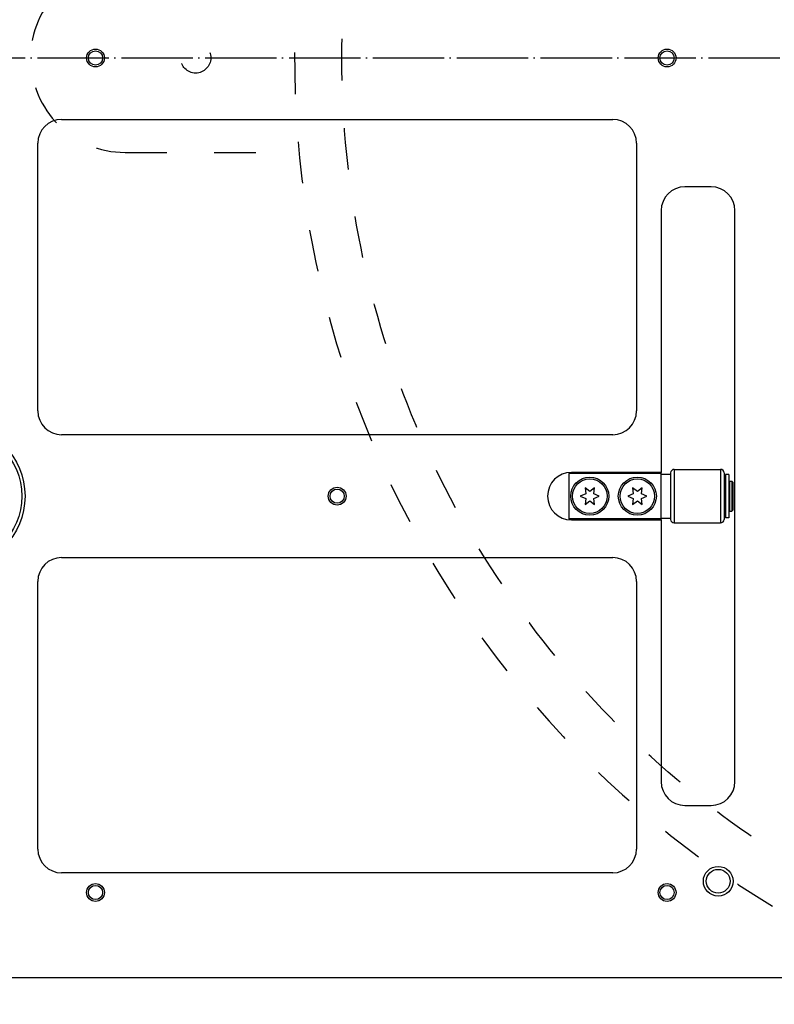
# Model space of a CAD drawing. Extents: x -1765 to 4890, y -3431 to 1272.
# Tile 166 of 189: x 1869 to 1996, y -1881 to -1715. Entities that reach past the tile are written whole.
import ezdxf

# ---------------------------------------------------------------- set-up
doc = ezdxf.new("R2010")
doc.units = 0
doc.linetypes.add('DASHED', pattern=[15, 7, -8])
doc.linetypes.add('DOT_CENTER', pattern=[14, 12, -1, 0, -1])
doc.layers.get('0').update_dxf_attribs({"linetype": 'CONTINUOUS'})
doc.layers.add('1', color=7, linetype='CONTINUOUS')

# ---------------------------------------------------------------- blocks, each defined once
blk = doc.blocks.new('HEADPLATE_EG__455', base_point=(1534.3, -2091.02))
at = {"layer": '1', "color": 1, "linetype": 'DOT_CENTER'}
blk.add_line((1843.94, -1721.88), (2320.19, -1721.88), dxfattribs=at)
at = {"layer": '1', "color": 7, "linetype": 'DASHED'}
blk.add_line((1886.86, -1737.75), (1916.13, -1737.75), dxfattribs=at)
for centre, radius in [((2082.06, -1721.88), 158.75), ((1898.72, -1721.88), 2.54)]:
    blk.add_circle(centre, radius, dxfattribs=at)
for centre, radius, start, end in [((1886.86, -1721.88), 15.88, 90, -90), ((2082.06, -1721.88), 166.69, 174.535, -107.3657)]:
    blk.add_arc(centre, radius, start, end, dxfattribs=at)
blk = doc.blocks.new('DUT_BOARD__677', base_point=(2287.82, -1437.57))
at = {"color": 1, "linetype": 'CONTINUOUS'}
for p, q in [((1876.18, -1732.21), (1968.86, -1732.21)), ((1872.18, -1781.21), (1872.18, -1736.21)), ((1972.86, -1736.21), (1972.86, -1781.21)), ((1968.86, -1785.21), (1876.18, -1785.21)), ((1876.18, -1805.87), (1968.86, -1805.87)), ((1872.18, -1854.87), (1872.18, -1809.87)), ((1972.86, -1809.87), (1972.86, -1854.87)), ((1968.86, -1858.87), (1876.18, -1858.87))]:
    blk.add_line(p, q, dxfattribs=at)
for centre, start, end in [((1876.18, -1736.21), 90, 180), ((1968.86, -1736.21), 0, 90), ((1876.18, -1781.21), 180, -90), ((1968.86, -1781.21), -90, 0), ((1876.18, -1809.87), 90, 180), ((1968.86, -1809.87), 0, 90), ((1876.18, -1854.87), 180, -90), ((1968.86, -1854.87), -90, 0)]:
    blk.add_arc(centre, 4, start, end, dxfattribs=at)
blk = doc.blocks.new('BEARING_HK0509__694', base_point=(1987.6, -1791.04))
at = {"color": 1, "linetype": 'CONTINUOUS'}
for p, q in [((1978.6, -1791.64), (1978.6, -1791.84)), ((1978.6, -1791.84), (1978.6, -1793.04)), ((1979.2, -1791.04), (1987, -1791.04)), ((1979.2, -1791.04), (1979.2, -1800.04)), ((1987, -1791.04), (1987, -1800.04)), ((1987.6, -1791.64), (1987.6, -1799.44)), ((1978.6, -1793.04), (1978.6, -1798.04)), ((1978.6, -1798.04), (1978.6, -1799.24)), ((1978.6, -1799.24), (1978.6, -1799.44)), ((1979.2, -1800.04), (1987, -1800.04))]:
    blk.add_line(p, q, dxfattribs=at)
for centre, start, end in [((1979.2, -1791.64), 90, 180), ((1987, -1791.64), 0, 90), ((1979.2, -1799.44), 180, -90), ((1987, -1799.44), -90, 0)]:
    blk.add_arc(centre, 0.6, start, end, dxfattribs=at)
blk = doc.blocks.new('23796-0S111__695', base_point=(1989.1, -1791.74))
at = {"color": 1, "linetype": 'CONTINUOUS'}
for p, q in [((1961.5, -1791.74), (1961.5, -1799.34)), ((1977, -1791.74), (1961.5, -1791.74)), ((1977, -1791.84), (1977, -1791.74)), ((1977, -1799.24), (1977, -1791.84)), ((1977, -1791.84), (1978.6, -1791.84)), ((1978.6, -1791.84), (1978.6, -1793.04)), ((1978.6, -1793.04), (1978.6, -1798.04)), ((1987.6, -1793.04), (1987.8, -1793.04)), ((1987.8, -1793.04), (1987.8, -1793.94)), ((1987.8, -1793.94), (1987.8, -1795.54)), ((1988.5, -1793.94), (1988.4, -1793.94)), ((1988.5, -1793.04), (1988.9, -1793.04)), ((1988.5, -1793.04), (1988.5, -1793.94)), ((1988.5, -1793.94), (1988.5, -1795.54)), ((1989.1, -1793.24), (1988.9, -1793.04)), ((1988.9, -1793.04), (1988.9, -1795.54)), ((1989.1, -1797.84), (1989.1, -1793.24)), ((1987.8, -1795.54), (1987.8, -1797.14)), ((1988.5, -1795.54), (1988.5, -1797.14)), ((1988.9, -1795.54), (1988.9, -1798.04)), ((1987.8, -1797.14), (1987.8, -1798.04)), ((1988.5, -1797.14), (1988.4, -1797.14)), ((1988.5, -1797.14), (1988.5, -1798.04)), ((1977, -1799.34), (1977, -1799.24)), ((1977, -1799.24), (1978.6, -1799.24)), ((1978.6, -1798.04), (1978.6, -1799.24)), ((1987.6, -1798.04), (1987.8, -1798.04)), ((1988.5, -1798.04), (1988.9, -1798.04)), ((1989.1, -1797.84), (1988.9, -1798.04)), ((1977, -1799.34), (1961.5, -1799.34))]:
    blk.add_line(p, q, dxfattribs=at)
for centre in [(1965, -1795.54), (1973, -1795.54)]:
    blk.add_circle(centre, 3.2, dxfattribs=at)
blk = doc.blocks.new('WASHER1__696', base_point=(1988.4, -1791.89))
at = {"color": 1, "linetype": 'CONTINUOUS'}
for p, q in [((1987.8, -1791.89), (1987.8, -1793.04)), ((1988.4, -1791.89), (1987.8, -1791.89)), ((1988.4, -1791.89), (1988.4, -1799.19)), ((1987.8, -1793.04), (1987.8, -1793.94)), ((1987.8, -1793.94), (1987.8, -1795.54)), ((1987.8, -1795.54), (1987.8, -1797.14)), ((1987.8, -1797.14), (1987.8, -1798.04)), ((1987.8, -1798.04), (1987.8, -1799.19)), ((1988.4, -1799.19), (1987.8, -1799.19))]:
    blk.add_line(p, q, dxfattribs=at)
blk = doc.blocks.new('BEARING_ASSY2_2__697', base_point=(1989.1, -1791.04))
for name, p in [('23796-0S111__695', (1989.1, -1791.74)), ('BEARING_HK0509__694', (1987.6, -1791.04)), ('WASHER1__696', (1988.4, -1791.89))]:
    blk.add_blockref(name, p)
blk = doc.blocks.new('BEARINGS__710', base_point=(2330.3, -1469.57))
blk.add_blockref('BEARING_ASSY2_2__697', (1989.1, -1791.04))
blk = doc.blocks.new('21791-0S112_1__720', base_point=(1870.03, -1783.54))
at = {"color": 1, "linetype": 'CONTINUOUS'}
for radius in [12, 11.45, 8.49, 8.03]:
    blk.add_circle((1858.03, -1795.54), radius, dxfattribs=at)
blk = doc.blocks.new('BUSHINGS_INTERFACE__722', base_point=(2313.97, -1636.22))
blk.add_blockref('21791-0S112_1__720', (1870.03, -1783.54))
blk = doc.blocks.new('0515-2034_M3X12_13__723', base_point=(2189.9, -1645.32))
at = {"color": 1, "linetype": 'CONTINUOUS'}
for p, q in [((2186.2, -1646.83), (2186.31, -1647.82)), ((2187, -1647.42), (2186.2, -1646.83)), ((2187.8, -1646.83), (2187, -1647.42)), ((2187.69, -1647.82), (2187.8, -1646.83)), ((2186.31, -1647.82), (2185.4, -1648.22)), ((2185.4, -1648.22), (2186.31, -1648.62)), ((2186.31, -1648.62), (2186.2, -1649.6)), ((2188.6, -1648.22), (2187.69, -1647.82)), ((2187.69, -1648.62), (2188.6, -1648.22)), ((2187.8, -1649.6), (2187.69, -1648.62)), ((2186.2, -1649.6), (2187, -1649.02)), ((2187, -1649.02), (2187.8, -1649.6))]:
    blk.add_line(p, q, dxfattribs=at)
blk.add_circle((2187, -1648.22), 2.9, dxfattribs=at)
blk = doc.blocks.new('0515-2034_M3X12_10__724', base_point=(2197.9, -1645.32))
at = {"color": 1, "linetype": 'CONTINUOUS'}
for p, q in [((2194.2, -1646.83), (2194.31, -1647.82)), ((2195, -1647.42), (2194.2, -1646.83)), ((2195.8, -1646.83), (2195, -1647.42)), ((2195.69, -1647.82), (2195.8, -1646.83)), ((2194.31, -1647.82), (2193.4, -1648.22)), ((2193.4, -1648.22), (2194.31, -1648.62)), ((2194.31, -1648.62), (2194.2, -1649.6)), ((2196.6, -1648.22), (2195.69, -1647.82)), ((2195.69, -1648.62), (2196.6, -1648.22)), ((2195.8, -1649.6), (2195.69, -1648.62)), ((2194.2, -1649.6), (2195, -1649.02)), ((2195, -1649.02), (2195.8, -1649.6))]:
    blk.add_line(p, q, dxfattribs=at)
blk.add_circle((2195, -1648.22), 2.9, dxfattribs=at)
blk = doc.blocks.new('0515-2034_M3X12_2__725', base_point=(1967.9, -1645.32))
at = {"color": 1, "linetype": 'CONTINUOUS'}
for p, q in [((1964.2, -1646.83), (1964.31, -1647.82)), ((1965, -1647.42), (1964.2, -1646.83)), ((1965.8, -1646.83), (1965, -1647.42)), ((1965.69, -1647.82), (1965.8, -1646.83)), ((1964.31, -1647.82), (1963.4, -1648.22)), ((1963.4, -1648.22), (1964.31, -1648.62)), ((1964.31, -1648.62), (1964.2, -1649.6)), ((1966.6, -1648.22), (1965.69, -1647.82)), ((1965.69, -1648.62), (1966.6, -1648.22)), ((1965.8, -1649.6), (1965.69, -1648.62)), ((1964.2, -1649.6), (1965, -1649.02)), ((1965, -1649.02), (1965.8, -1649.6))]:
    blk.add_line(p, q, dxfattribs=at)
blk.add_circle((1965, -1648.22), 2.9, dxfattribs=at)
blk = doc.blocks.new('0515-2034_M3X12_3__726', base_point=(1975.9, -1645.32))
at = {"color": 1, "linetype": 'CONTINUOUS'}
for p, q in [((1972.2, -1646.83), (1972.31, -1647.82)), ((1973, -1647.42), (1972.2, -1646.83)), ((1973.8, -1646.83), (1973, -1647.42)), ((1973.69, -1647.82), (1973.8, -1646.83)), ((1972.31, -1647.82), (1971.4, -1648.22)), ((1971.4, -1648.22), (1972.31, -1648.62)), ((1972.31, -1648.62), (1972.2, -1649.6)), ((1974.6, -1648.22), (1973.69, -1647.82)), ((1973.69, -1648.62), (1974.6, -1648.22)), ((1973.8, -1649.6), (1973.69, -1648.62)), ((1972.2, -1649.6), (1973, -1649.02)), ((1973, -1649.02), (1973.8, -1649.6))]:
    blk.add_line(p, q, dxfattribs=at)
blk.add_circle((1973, -1648.22), 2.9, dxfattribs=at)
blk = doc.blocks.new('0515-2034_M3X12_3__727', base_point=(1975.9, -1792.64))
at = {"color": 1, "linetype": 'CONTINUOUS'}
for p, q in [((1972.2, -1794.15), (1972.31, -1795.14)), ((1973, -1794.74), (1972.2, -1794.15)), ((1973.8, -1794.15), (1973, -1794.74)), ((1973.69, -1795.14), (1973.8, -1794.15)), ((1972.31, -1795.14), (1971.4, -1795.54)), ((1971.4, -1795.54), (1972.31, -1795.94)), ((1972.31, -1795.94), (1972.2, -1796.92)), ((1974.6, -1795.54), (1973.69, -1795.14)), ((1973.69, -1795.94), (1974.6, -1795.54)), ((1973.8, -1796.92), (1973.69, -1795.94)), ((1972.2, -1796.92), (1973, -1796.34)), ((1973, -1796.34), (1973.8, -1796.92))]:
    blk.add_line(p, q, dxfattribs=at)
blk.add_circle((1973, -1795.54), 2.9, dxfattribs=at)
blk = doc.blocks.new('0515-2034_M3X12_8__728', base_point=(2197.9, -1792.64))
at = {"color": 1, "linetype": 'CONTINUOUS'}
for p, q in [((2194.2, -1794.15), (2194.31, -1795.14)), ((2195, -1794.74), (2194.2, -1794.15)), ((2195.8, -1794.15), (2195, -1794.74)), ((2195.69, -1795.14), (2195.8, -1794.15)), ((2194.31, -1795.14), (2193.4, -1795.54)), ((2193.4, -1795.54), (2194.31, -1795.94)), ((2194.31, -1795.94), (2194.2, -1796.92)), ((2196.6, -1795.54), (2195.69, -1795.14)), ((2195.69, -1795.94), (2196.6, -1795.54)), ((2195.8, -1796.92), (2195.69, -1795.94)), ((2194.2, -1796.92), (2195, -1796.34)), ((2195, -1796.34), (2195.8, -1796.92))]:
    blk.add_line(p, q, dxfattribs=at)
blk.add_circle((2195, -1795.54), 2.9, dxfattribs=at)
blk = doc.blocks.new('0515-2034_M3X12_9__729', base_point=(2189.9, -1792.64))
at = {"color": 1, "linetype": 'CONTINUOUS'}
for p, q in [((2186.2, -1794.15), (2186.31, -1795.14)), ((2187, -1794.74), (2186.2, -1794.15)), ((2187.8, -1794.15), (2187, -1794.74)), ((2187.69, -1795.14), (2187.8, -1794.15)), ((2186.31, -1795.14), (2185.4, -1795.54)), ((2185.4, -1795.54), (2186.31, -1795.94)), ((2186.31, -1795.94), (2186.2, -1796.92)), ((2188.6, -1795.54), (2187.69, -1795.14)), ((2187.69, -1795.94), (2188.6, -1795.54)), ((2187.8, -1796.92), (2187.69, -1795.94)), ((2186.2, -1796.92), (2187, -1796.34)), ((2187, -1796.34), (2187.8, -1796.92))]:
    blk.add_line(p, q, dxfattribs=at)
blk.add_circle((2187, -1795.54), 2.9, dxfattribs=at)
blk = doc.blocks.new('0515-2034_M3X12_2__730', base_point=(1967.9, -1792.64))
at = {"color": 1, "linetype": 'CONTINUOUS'}
for p, q in [((1964.2, -1794.15), (1964.31, -1795.14)), ((1965, -1794.74), (1964.2, -1794.15)), ((1965.8, -1794.15), (1965, -1794.74)), ((1965.69, -1795.14), (1965.8, -1794.15)), ((1964.31, -1795.14), (1963.4, -1795.54)), ((1963.4, -1795.54), (1964.31, -1795.94)), ((1964.31, -1795.94), (1964.2, -1796.92)), ((1966.6, -1795.54), (1965.69, -1795.14)), ((1965.69, -1795.94), (1966.6, -1795.54)), ((1965.8, -1796.92), (1965.69, -1795.94)), ((1964.2, -1796.92), (1965, -1796.34)), ((1965, -1796.34), (1965.8, -1796.92))]:
    blk.add_line(p, q, dxfattribs=at)
blk.add_circle((1965, -1795.54), 2.9, dxfattribs=at)
blk = doc.blocks.new('SCREWSET_STIFFENER__731', base_point=(2197.9, -1498))
for name, p in [('0515-2034_M3X12_2__725', (1967.9, -1645.32)), ('0515-2034_M3X12_3__726', (1975.9, -1645.32)), ('0515-2034_M3X12_13__723', (2189.9, -1645.32)), ('0515-2034_M3X12_10__724', (2197.9, -1645.32)), ('0515-2034_M3X12_2__730', (1967.9, -1792.64)), ('0515-2034_M3X12_3__727', (1975.9, -1792.64)), ('0515-2034_M3X12_9__729', (2189.9, -1792.64)), ('0515-2034_M3X12_8__728', (2197.9, -1792.64))]:
    blk.add_blockref(name, p)
blk = doc.blocks.new('SMALLPARTS__737', base_point=(2330.3, -1381.88))
for name, p in [('BEARINGS__710', (2330.3, -1469.57)), ('BUSHINGS_INTERFACE__722', (2313.97, -1636.22)), ('SCREWSET_STIFFENER__731', (2197.9, -1498))]:
    blk.add_blockref(name, p)
blk = doc.blocks.new('E7018-24101__738', base_point=(2316.8, -1421.88))
at = {"color": 1, "linetype": 'CONTINUOUS'}
for p, q in [((1876.18, -1732.21), (1968.86, -1732.21)), ((1872.18, -1781.21), (1872.18, -1736.21)), ((1972.86, -1736.21), (1972.86, -1781.21)), ((1985.4, -1743.54), (1981, -1743.54)), ((1977, -1747.54), (1977, -1791.54)), ((1989.4, -1843.54), (1989.4, -1747.54)), ((1968.86, -1785.21), (1876.18, -1785.21)), ((1977, -1791.54), (1961.9, -1791.54)), ((1977, -1791.74), (1977, -1791.54)), ((1977, -1791.84), (1977, -1791.74)), ((1977, -1799.24), (1977, -1791.84)), ((1977, -1799.34), (1977, -1799.24)), ((1961.9, -1799.54), (1977, -1799.54)), ((1977, -1799.54), (1977, -1799.34)), ((1977, -1799.54), (1977, -1843.54)), ((1876.18, -1805.87), (1968.86, -1805.87)), ((1872.18, -1854.87), (1872.18, -1809.87)), ((1972.86, -1809.87), (1972.86, -1854.87)), ((1981, -1847.54), (1985.4, -1847.54)), ((1968.86, -1858.87), (1876.18, -1858.87)), ((1847.2, -1876.48), (2010.5, -1876.48))]:
    blk.add_line(p, q, dxfattribs=at)
for centre, radius in [((1881.88, -1721.88), 1.5), ((1881.88, -1721.88), 1.2), ((1978, -1721.88), 1.5), ((1978, -1721.88), 1.2), ((1922.52, -1795.54), 1.5), ((1922.52, -1795.54), 1.2), ((1986.6, -1860.28), 2.5), ((1986.6, -1860.28), 2), ((1881.88, -1862.17), 1.5), ((1881.88, -1862.17), 1.2), ((1978, -1862.17), 1.5), ((1978, -1862.17), 1.2)]:
    blk.add_circle(centre, radius, dxfattribs=at)
for centre, start, end in [((1876.18, -1736.21), 90, 180), ((1968.86, -1736.21), 0, 90), ((1981, -1747.54), 90, 180), ((1985.4, -1747.54), 0, 90), ((1876.18, -1781.21), 180, -90), ((1968.86, -1781.21), -90, 0), ((1961.9, -1795.54), 90, -90), ((1876.18, -1809.87), 90, 180), ((1968.86, -1809.87), 0, 90), ((1981, -1843.54), 180, -90), ((1985.4, -1843.54), -90, 0), ((1876.18, -1854.87), 180, -90), ((1968.86, -1854.87), -90, 0)]:
    blk.add_arc(centre, 4, start, end, dxfattribs=at)
blk = doc.blocks.new('E7018-64101__739', base_point=(2330.3, -1381.88))
for name, p in [('SMALLPARTS__737', (2330.3, -1381.88)), ('E7018-24101__738', (2316.8, -1421.88))]:
    blk.add_blockref(name, p)
blk = doc.blocks.new('STIFF_ASSY_DUTBD__740', base_point=(2330.3, -1381.88))
for name, p in [('E7018-64101__739', (2330.3, -1381.88)), ('DUT_BOARD__677', (2287.82, -1437.57))]:
    blk.add_blockref(name, p)
blk = doc.blocks.new('A1__741', base_point=(2330.3, -1381.88))
blk.add_blockref('STIFF_ASSY_DUTBD__740', (2330.3, -1381.88))
blk = doc.blocks.new('FRONT1__742', base_point=(2332.36, -1381.88))
blk.add_blockref('A1__741', (2330.3, -1381.88))
blk = doc.blocks.new('L1__743', base_point=(2332.36, -1381.88))
blk.add_blockref('FRONT1__742', (2332.36, -1381.88))

msp = doc.modelspace()

# ---------------------------------------------------------------- block references
msp.add_blockref('L1__743', (2332.36, -1381.88))
at = {"layer": '1'}
msp.add_blockref('HEADPLATE_EG__455', (1534.3, -2091.02), dxfattribs=at)

doc.saveas('drawing.dxf')
